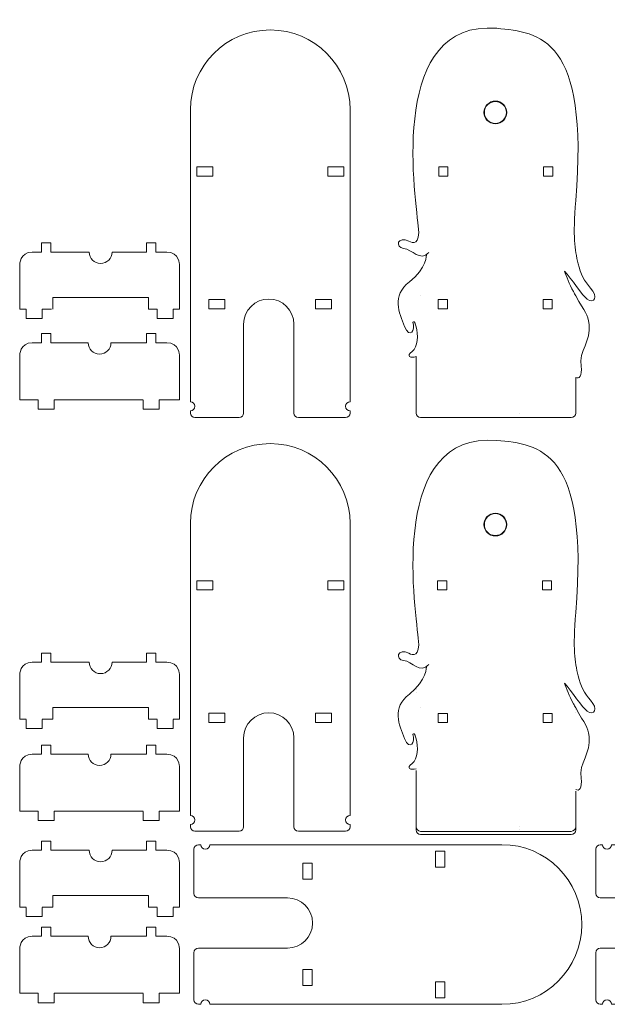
# Model space of a CAD drawing. Header units: inches. Extents: x 23 to 522, y -365 to 67.
# Tile 1 of 2: x 23 to 280, y -365 to 67. Entities that reach past the tile are written whole.
import ezdxf

# ---------------------------------------------------------------- set-up
doc = ezdxf.new("R2010")
doc.units = ezdxf.units.IN
doc.header["$MEASUREMENT"] = 0
doc.layers.add('Ebene 1', color=7, linetype='Continuous')

# ---------------------------------------------------------------- blocks, each defined once
blk = doc.blocks.new('block 3')
at = {"layer": 'Ebene 1', "color": 179, "lineweight": 18, "true_color": 0x1c1c1b}
blk.add_lwpolyline([(241.7, -105.23), (241.7, -105.23)], dxfattribs=at)
blk = doc.blocks.new('block 2')
at = {"layer": 'Ebene 1', "color": 179, "lineweight": 18, "true_color": 0x1c1c1b}
for points in [[(196.35, 27.78), (196.35, 27.78)], [(266.35, 27.78), (266.35, 27.78)], [(196.35, -45.14), (196.35, -45.14)], [(266.35, -53.8), (266.35, -53.8)], [(196.35, -80.47), (196.35, -80.47)], [(196.35, -104.26), (196.35, -80.47)], [(266.35, -89.58), (266.35, -104.26)], [(196.35, -105.23), (196.35, -104.26)], [(196.35, -105.23), (196.35, -105.23)], [(217.7, -107.23), (198.35, -107.23)], [(264.35, -107.23), (217.7, -107.23)], [(266.35, -104.26), (266.35, -105.23)]]:
    blk.add_lwpolyline(points, dxfattribs=at)
for points in [[(198.35, -107.23), (197.24, -107.23), (196.35, -106.33), (196.35, -105.22)], [(266.35, -105.22), (266.35, -106.33), (265.45, -107.23), (264.35, -107.23)]]:
    blk.add_open_spline(points, degree=3, dxfattribs=at)
at = {"layer": 'Ebene 1'}
blk.add_blockref('block 3', (0, 0), dxfattribs=at)
blk = doc.blocks.new('block 5')
at = {"layer": 'Ebene 1', "color": 179, "lineweight": 18, "true_color": 0x1c1c1b}
blk.add_lwpolyline([(241.7, -286.67), (241.7, -286.67)], dxfattribs=at)
blk = doc.blocks.new('block 4')
at = {"layer": 'Ebene 1', "color": 179, "lineweight": 18, "true_color": 0x1c1c1b}
for points in [[(196.35, -153.67), (196.35, -153.67)], [(266.35, -153.67), (266.35, -153.67)], [(196.35, -226.58), (196.35, -226.58)], [(266.35, -235.24), (266.35, -235.24)], [(196.35, -261.92), (196.35, -261.92)], [(196.35, -285.71), (196.35, -261.92)], [(266.35, -271.02), (266.35, -285.71)], [(196.35, -286.67), (196.35, -285.71)], [(196.35, -286.67), (196.35, -286.67)], [(217.7, -288.67), (198.35, -288.67)], [(264.35, -288.67), (217.7, -288.67)], [(266.35, -285.71), (266.35, -286.67)]]:
    blk.add_lwpolyline(points, dxfattribs=at)
for points in [[(198.35, -288.67), (197.24, -288.67), (196.35, -287.77), (196.35, -286.67)], [(266.35, -286.67), (266.35, -287.77), (265.45, -288.67), (264.35, -288.67)]]:
    blk.add_open_spline(points, degree=3, dxfattribs=at)
at = {"layer": 'Ebene 1'}
blk.add_blockref('block 5', (0, 0), dxfattribs=at)
blk = doc.blocks.new('block 8')
at = {"layer": 'Ebene 1', "color": 179, "lineweight": 18, "true_color": 0x1c1c1b}
for points in [[(25.5, -239.49), (25.5, -239.49)], [(25.5, -239.58), (25.5, -243.58), (32.5, -243.58), (32.5, -239.58)], [(32.5, -239.49), (32.5, -239.49)], [(32.5, -239.49), (32.5, -239.49)], [(82.86, -239.49), (82.86, -239.49)], [(82.86, -239.49), (82.86, -239.49)], [(82.86, -239.58), (82.86, -243.58), (89.86, -243.58), (89.86, -239.58)], [(89.86, -239.49), (89.86, -239.49)]]:
    blk.add_lwpolyline(points, dxfattribs=at)
blk = doc.blocks.new('block 9')
at = {"layer": 'Ebene 1', "color": 179, "lineweight": 18, "true_color": 0x1c1c1b}
for points in [[(25.5, -321.99), (25.5, -321.99)], [(25.5, -322.08), (25.5, -326.08), (32.5, -326.08), (32.5, -322.08)], [(32.5, -321.99), (32.5, -321.99)], [(32.5, -321.99), (32.5, -321.99)], [(82.86, -321.99), (82.86, -321.99)], [(82.86, -321.99), (82.86, -321.99)], [(82.86, -322.08), (82.86, -326.08), (89.86, -326.08), (89.86, -322.08)], [(89.86, -321.99), (89.86, -321.99)]]:
    blk.add_lwpolyline(points, dxfattribs=at)
blk = doc.blocks.new('block 13')
at = {"layer": 'Ebene 1', "color": 27, "lineweight": 18, "true_color": 0x7d4e24}
for points in [[(231.13, 21.59), (228.37, 21.59), (226.13, 23.83), (226.13, 26.59), (226.13, 29.35), (228.37, 31.59), (231.13, 31.59), (233.88, 31.59), (236.13, 29.35), (236.13, 26.59), (236.13, 23.83), (233.88, 21.59), (231.13, 21.59)], [(236.04, 26.59), (236.04, 23.88), (233.84, 21.68), (231.13, 21.68), (228.41, 21.68), (226.21, 23.88), (226.21, 26.59), (226.21, 29.3), (228.41, 31.5), (231.13, 31.5), (233.84, 31.5), (236.04, 29.3), (236.04, 26.59)], [(231.13, 31.42), (228.46, 31.42), (226.3, 29.25), (226.3, 26.59), (226.3, 23.93), (228.46, 21.76), (231.13, 21.76), (233.79, 21.76), (235.95, 23.93), (235.95, 26.59), (235.95, 29.25), (233.79, 31.42), (231.13, 31.42)]]:
    blk.add_open_spline(points, degree=3, knots=[0, 0, 0, 0, 1, 1, 1, 2, 2, 2, 3, 3, 3, 4, 4, 4, 4], dxfattribs=at)
blk = doc.blocks.new('block 19')
at = {"layer": 'Ebene 1', "color": 179, "lineweight": 18, "true_color": 0x1c1c1b}
blk.add_lwpolyline([(241.7, -288.06), (241.7, -288.06)], dxfattribs=at)
blk = doc.blocks.new('block 18')
at = {"layer": 'Ebene 1', "color": 179, "lineweight": 18, "true_color": 0x1c1c1b}
for points in [[(196.35, -155.06), (196.35, -155.06)], [(266.35, -155.06), (266.35, -155.06)], [(196.35, -227.97), (196.35, -227.97)], [(266.35, -236.63), (266.35, -236.63)], [(196.35, -263.31), (196.35, -263.31)], [(196.35, -287.1), (196.35, -263.31)], [(266.35, -272.41), (266.35, -287.09)], [(196.35, -288.06), (196.35, -287.1)], [(196.35, -288.06), (196.35, -288.06)], [(266.35, -287.09), (266.35, -288.06)], [(217.7, -290.06), (198.35, -290.06)], [(264.35, -290.06), (217.7, -290.06)]]:
    blk.add_lwpolyline(points, dxfattribs=at)
for points in [[(198.35, -290.06), (197.24, -290.06), (196.35, -289.16), (196.35, -288.06)], [(266.35, -288.06), (266.35, -289.16), (265.45, -290.06), (264.35, -290.06)]]:
    blk.add_open_spline(points, degree=3, dxfattribs=at)
at = {"layer": 'Ebene 1'}
blk.add_blockref('block 19', (0, 0), dxfattribs=at)
blk = doc.blocks.new('block 22')
at = {"layer": 'Ebene 1', "color": 27, "lineweight": 18, "true_color": 0x7d4e24}
for points in [[(231.13, -159.13), (228.37, -159.13), (226.13, -156.88), (226.13, -154.13), (226.13, -151.37), (228.37, -149.13), (231.13, -149.13), (233.88, -149.13), (236.13, -151.37), (236.13, -154.13), (236.13, -156.88), (233.88, -159.13), (231.13, -159.13)], [(236.04, -154.13), (236.04, -156.84), (233.84, -159.04), (231.13, -159.04), (228.41, -159.04), (226.21, -156.84), (226.21, -154.13), (226.21, -151.41), (228.41, -149.21), (231.13, -149.21), (233.84, -149.21), (236.04, -151.41), (236.04, -154.13)], [(231.13, -149.3), (228.46, -149.3), (226.3, -151.46), (226.3, -154.13), (226.3, -156.79), (228.46, -158.95), (231.13, -158.95), (233.79, -158.95), (235.95, -156.79), (235.95, -154.13), (235.95, -151.46), (233.79, -149.3), (231.13, -149.3)]]:
    blk.add_open_spline(points, degree=3, knots=[0, 0, 0, 0, 1, 1, 1, 2, 2, 2, 3, 3, 3, 4, 4, 4, 4], dxfattribs=at)

msp = doc.modelspace()

# ---------------------------------------------------------------- linework, layer by layer
at = {"layer": 'Ebene 1', "color": 179, "lineweight": 18, "true_color": 0x1c1c1b}
for points in [[(107.29, -1.31), (100.29, -1.31), (100.29, 2.69), (107.29, 2.69), (107.29, -1.31)], [(164.65, -1.31), (157.65, -1.31), (157.65, 2.69), (164.65, 2.69), (164.65, -1.31)], [(210.33, -1.31), (206.33, -1.31), (206.33, 2.69), (210.33, 2.69), (210.33, -1.31)], [(256.26, -1.31), (252.26, -1.31), (252.26, 2.69), (256.26, 2.69), (256.26, -1.31)], [(37.13, -59.64), (37.13, -54.52), (79.13, -54.52), (79.13, -59.64)], [(112.59, -59.47), (105.59, -59.47), (105.59, -55.47), (112.59, -55.47), (112.59, -59.47)], [(159.27, -59.47), (152.26, -59.47), (152.26, -55.47), (159.27, -55.47), (159.27, -59.47)], [(210.12, -59.47), (206.12, -59.47), (206.12, -55.47), (210.12, -55.47), (210.12, -59.47)], [(256.06, -59.47), (252.06, -59.47), (252.06, -55.47), (256.06, -55.47), (256.06, -59.47)], [(25.5, -59.64), (25.5, -59.64)], [(37.13, -59.64), (37.13, -59.64)], [(79.13, -59.64), (79.13, -59.64)], [(83.8, -99.4), (83.8, -99.4)], [(107.29, -182.74), (100.29, -182.74), (100.29, -178.74), (107.29, -178.74), (107.29, -182.74)], [(164.65, -182.74), (157.65, -182.74), (157.65, -178.74), (164.65, -178.74), (164.65, -182.74)], [(209.81, -182.74), (205.81, -182.74), (205.81, -178.74), (209.81, -178.74), (209.81, -182.74)], [(255.74, -182.74), (251.74, -182.74), (251.74, -178.74), (255.74, -178.74), (255.74, -182.74)], [(37.13, -239.49), (37.13, -234.37), (79.13, -234.37), (79.13, -239.49)], [(112.59, -240.9), (105.59, -240.9), (105.59, -236.9), (112.59, -236.9), (112.59, -240.9)], [(159.27, -240.9), (152.26, -240.9), (152.26, -236.9), (159.27, -236.9), (159.27, -240.9)], [(210.12, -240.92), (206.12, -240.92), (206.12, -236.92), (210.12, -236.92), (210.12, -240.92)], [(256.06, -240.92), (252.06, -240.92), (252.06, -236.92), (256.06, -236.92), (256.06, -240.92)], [(32.5, -239.49), (37.13, -239.49)], [(37.13, -239.49), (37.13, -239.49)], [(79.13, -239.49), (82.86, -239.49)], [(79.13, -239.49), (79.13, -239.49)], [(204.93, -304.35), (204.93, -297.35), (208.93, -297.35), (208.93, -304.35), (204.93, -304.35)], [(146.77, -309.64), (146.77, -302.64), (150.77, -302.64), (150.77, -309.64), (146.77, -309.64)], [(37.13, -321.99), (37.13, -316.87), (79.13, -316.87), (79.13, -321.99)], [(32.5, -321.99), (37.13, -321.99)], [(37.13, -321.99), (37.13, -321.99)], [(79.13, -321.99), (82.86, -321.99)], [(79.13, -321.99), (79.13, -321.99)], [(146.77, -356.32), (146.77, -349.32), (150.77, -349.32), (150.77, -356.32), (146.77, -356.32)], [(204.93, -361.7), (204.93, -354.7), (208.93, -354.7), (208.93, -361.7), (204.93, -361.7)]]:
    msp.add_lwpolyline(points, dxfattribs=at)
at = {"layer": 'Ebene 1', "color": 27, "lineweight": 140, "true_color": 0x7d4e24}
for points in [[(198.35, -53.5), (198.35, -53.5)], [(198.35, -53.5), (198.35, -53.5)], [(198.35, -53.5), (198.35, -53.5)], [(198.35, -234.21), (198.35, -234.21)], [(198.35, -234.21), (198.35, -234.21)]]:
    msp.add_lwpolyline(points, dxfattribs=at)
at = {"layer": 'Ebene 1', "color": 27, "lineweight": 18, "true_color": 0x7d4e24}
for points, knots in [([(261.39, -42.93), (264.45, -46.19), (269.23, -53.82), (271.34, -55.22), (274.39, -57.62), (276.34, -54.21), (272.82, -50.45), (270.14, -47.59), (268.4, -44), (267.41, -39.75), (265.91, -33.31), (264.98, -28.39), (266.35, -11.99), (272.29, 59.29), (250.56, 61.83), (231.7, 63.5), (184.86, 67.28), (195.46, -6.9), (197.35, -23.3), (198.35, -31.97), (194.87, -30.74), (193.2, -29.87), (188.27, -27.28), (186.97, -32.67), (190.91, -33.04), (194.62, -33.4), (198.14, -39.04), (201.91, -34.81)], [0, 0, 0, 0, 1, 1, 1, 2, 2, 2, 3, 3, 3, 4, 4, 4, 5, 5, 5, 6, 6, 6, 7, 7, 7, 8, 8, 8, 9, 9, 9, 9]), ([(200.89, -35.72), (200.89, -35.72), (201.32, -41.63), (193.44, -47.74), (185.56, -53.86), (188.91, -61.23), (191.27, -67.2), (193.56, -73.02), (196.35, -68.79), (194.91, -65.44)], [0, 0, 0, 0, 1, 1, 1, 2, 2, 2, 3, 3, 3, 3]), ([(261.39, -42.93), (262.23, -45.43), (263.49, -48.52), (265.35, -51.98), (265.7, -52.63), (266.03, -53.23), (266.34, -53.8)], [0, 0, 0, 0, 1, 1, 1, 2, 2, 2, 2]), ([(266.34, -53.8), (270.46, -61.22), (271.55, -61.85), (272.16, -66.32), (273.17, -73.61), (267.68, -78.02), (268.65, -84.67), (269.28, -89.03), (267.8, -90.53), (266.35, -89.58)], [0, 0, 0, 0, 1, 1, 1, 2, 2, 2, 3, 3, 3, 3]), ([(195.91, -65.74), (196.04, -66.26), (196.18, -66.8), (196.35, -67.36), (197.35, -70.78), (197.22, -76.35), (194.69, -78.17), (191.76, -80.29), (194.06, -81.26), (196.35, -80.47)], [0, 0, 0, 0, 1, 1, 1, 2, 2, 2, 3, 3, 3, 3]), ([(261.39, -223.64), (264.45, -226.9), (269.23, -234.54), (271.34, -235.94), (274.39, -238.34), (276.34, -234.93), (272.82, -231.16), (270.14, -228.31), (268.4, -224.71), (267.41, -220.46), (265.91, -214.02), (264.98, -209.1), (266.35, -192.71), (272.29, -121.43), (250.56, -118.88), (231.7, -117.22), (184.86, -113.43), (195.46, -187.61), (197.35, -204.02), (198.35, -212.69), (194.87, -211.46), (193.2, -210.58), (188.27, -208), (186.97, -213.38), (190.91, -213.76), (194.62, -214.11), (198.14, -219.76), (201.91, -215.52)], [0, 0, 0, 0, 1, 1, 1, 2, 2, 2, 3, 3, 3, 4, 4, 4, 5, 5, 5, 6, 6, 6, 7, 7, 7, 8, 8, 8, 9, 9, 9, 9]), ([(200.89, -216.44), (200.89, -216.44), (201.32, -222.34), (193.44, -228.46), (185.56, -234.57), (188.91, -241.94), (191.27, -247.92), (193.56, -253.74), (196.35, -249.51), (194.91, -246.16)], [0, 0, 0, 0, 1, 1, 1, 2, 2, 2, 3, 3, 3, 3]), ([(261.39, -223.64), (262.23, -226.15), (263.49, -229.23), (265.35, -232.69), (265.7, -233.34), (266.03, -233.95), (266.34, -234.52)], [0, 0, 0, 0, 1, 1, 1, 2, 2, 2, 2]), ([(266.34, -234.52), (270.46, -241.94), (271.55, -242.56), (272.16, -247.04), (273.17, -254.33), (267.68, -258.74), (268.65, -265.38), (269.28, -269.75), (267.8, -271.24), (266.35, -270.3)], [0, 0, 0, 0, 1, 1, 1, 2, 2, 2, 3, 3, 3, 3]), ([(195.91, -246.45), (196.04, -246.97), (196.18, -247.51), (196.35, -248.08), (197.35, -251.5), (197.22, -257.06), (194.69, -258.89), (191.76, -261.01), (194.06, -261.97), (196.35, -261.19)], [0, 0, 0, 0, 1, 1, 1, 2, 2, 2, 3, 3, 3, 3])]:
    msp.add_open_spline(points, degree=3, knots=knots, dxfattribs=at)
at = {"layer": 'Ebene 1', "color": 179, "lineweight": 18, "true_color": 0x1c1c1b}
for points, knots in [([(97.47, -100.26), (98.57, -100.26), (99.47, -101.16), (99.47, -102.26), (99.47, -103.37), (98.57, -104.26), (97.47, -104.26), (97.47, -104.26), (97.47, -105.23), (97.47, -105.22), (97.47, -106.33), (98.36, -107.23), (99.47, -107.23), (99.47, -107.23), (118.82, -107.23), (118.82, -107.23), (118.82, -107.23), (118.82, -107.22), (118.82, -107.22), (119.93, -107.22), (120.82, -106.33), (120.82, -105.22), (120.82, -105.22), (120.82, -66.22), (120.82, -66.22), (120.82, -60.15), (125.75, -55.22), (131.82, -55.22), (137.9, -55.22), (142.82, -60.15), (142.82, -66.22), (142.82, -66.22), (142.82, -105.23), (142.82, -105.23), (142.82, -106.33), (143.72, -107.22), (144.82, -107.22), (144.82, -107.22), (144.82, -107.23), (144.82, -107.23), (144.82, -107.23), (165.47, -107.23), (165.47, -107.23), (166.57, -107.23), (167.47, -106.33), (167.47, -105.23), (167.47, -105.23), (167.47, -104.26), (167.47, -104.26), (166.36, -104.26), (165.47, -103.37), (165.47, -102.26), (165.47, -101.16), (166.36, -100.26), (167.47, -100.26), (167.47, -100.26), (167.47, 27.78), (167.47, 27.77), (167.47, 47.1), (151.8, 62.77), (132.47, 62.77), (113.14, 62.77), (97.47, 47.1), (97.47, 27.77), (97.47, 27.77), (97.47, 27.78), (97.47, 27.78), (97.47, 27.78), (97.47, -100.26), (97.47, -100.26)], [0, 0, 0, 0, 1, 1, 1, 2, 2, 2, 3, 3, 3, 4, 4, 4, 5, 5, 5, 6, 6, 6, 7, 7, 7, 8, 8, 8, 9, 9, 9, 10, 10, 10, 11, 11, 11, 12, 12, 12, 13, 13, 13, 14, 14, 14, 15, 15, 15, 16, 16, 16, 17, 17, 17, 18, 18, 18, 19, 19, 19, 20, 20, 20, 21, 21, 21, 22, 22, 22, 23, 23, 23, 23]), ([(36.57, -59.64), (36.57, -59.64), (32.5, -59.64), (32.5, -59.64), (32.5, -59.64), (32.5, -59.64), (32.5, -59.64), (32.5, -59.64), (32.5, -63.73), (32.5, -63.73), (32.5, -63.73), (25.5, -63.73), (25.5, -63.73), (25.5, -63.73), (25.5, -59.64), (25.5, -59.64), (25.5, -59.64), (25.5, -59.64), (25.5, -59.64), (25.5, -59.64), (22.68, -59.64), (22.68, -59.64), (22.68, -59.64), (22.68, -40.17), (22.68, -40.17), (22.68, -40.17), (22.68, -34.64), (28.21, -34.64), (28.21, -34.64), (32.3, -34.64), (32.3, -34.64), (32.3, -34.64), (32.3, -30.64), (32.3, -30.64), (32.3, -30.64), (36.3, -30.64), (36.3, -30.64), (36.3, -30.64), (36.3, -34.64), (36.3, -34.64), (36.3, -34.64), (53.13, -34.64), (53.13, -34.64), (53.13, -37.4), (55.37, -39.64), (58.13, -39.64), (60.89, -39.64), (63.13, -37.4), (63.13, -34.64), (63.13, -34.64), (78.3, -34.64), (78.3, -34.64), (78.3, -34.64), (78.3, -30.64), (78.3, -30.64), (78.3, -30.64), (82.3, -30.64), (82.3, -30.64), (82.3, -30.64), (82.3, -34.64), (82.3, -34.64), (82.3, -34.64), (87.15, -34.64), (87.15, -34.64), (92.68, -34.64), (92.68, -40.17), (92.68, -40.17), (92.68, -40.17), (92.68, -59.64), (92.68, -59.64), (92.68, -59.64), (89.86, -59.64), (89.86, -59.64), (89.86, -59.64), (89.86, -59.73), (89.86, -59.73), (89.86, -59.73), (89.86, -63.73), (89.86, -63.73), (89.86, -63.73), (82.86, -63.73), (82.86, -63.73), (82.86, -63.73), (82.86, -59.73), (82.86, -59.73), (82.86, -59.73), (82.86, -59.64), (82.86, -59.64), (82.86, -59.64), (79.13, -59.64), (79.13, -59.64)], [0, 0, 0, 0, 1, 1, 1, 2, 2, 2, 3, 3, 3, 4, 4, 4, 5, 5, 5, 6, 6, 6, 7, 7, 7, 8, 8, 8, 9, 9, 9, 10, 10, 10, 11, 11, 11, 12, 12, 12, 13, 13, 13, 14, 14, 14, 15, 15, 15, 16, 16, 16, 17, 17, 17, 18, 18, 18, 19, 19, 19, 20, 20, 20, 21, 21, 21, 22, 22, 22, 23, 23, 23, 24, 24, 24, 25, 25, 25, 26, 26, 26, 27, 27, 27, 28, 28, 28, 29, 29, 29, 30, 30, 30, 30]), ([(76.8, -99.52), (76.8, -99.52), (76.8, -103.52), (76.8, -103.52), (76.8, -103.52), (83.8, -103.52), (83.8, -103.52), (83.8, -103.52), (83.8, -99.52), (83.8, -99.52), (83.8, -99.52), (83.8, -99.4), (83.8, -99.4), (83.8, -99.4), (92.68, -99.4), (92.68, -99.4), (92.68, -99.4), (92.68, -79.93), (92.68, -79.93), (92.68, -79.93), (92.68, -74.4), (87.15, -74.4), (87.15, -74.4), (82.3, -74.4), (82.3, -74.4), (82.3, -74.4), (82.3, -70.4), (82.3, -70.4), (82.3, -70.4), (78.3, -70.4), (78.3, -70.4), (78.3, -70.4), (78.3, -74.4), (78.3, -74.4), (78.3, -74.4), (62.68, -74.4), (62.68, -74.4), (62.68, -77.16), (60.44, -79.4), (57.68, -79.4), (54.92, -79.4), (52.68, -77.16), (52.68, -74.4), (52.68, -74.4), (36.3, -74.4), (36.3, -74.4), (36.3, -74.4), (36.3, -70.4), (36.3, -70.4), (36.3, -70.4), (32.3, -70.4), (32.3, -70.4), (32.3, -70.4), (32.3, -74.4), (32.3, -74.4), (32.3, -74.4), (28.21, -74.4), (28.21, -74.4), (22.68, -74.4), (22.68, -79.93), (22.68, -79.93), (22.68, -79.93), (22.68, -99.4), (22.68, -99.4), (22.68, -99.4), (30.8, -99.4), (30.8, -99.4), (30.8, -99.4), (30.8, -99.52), (30.8, -99.52), (30.8, -99.52), (30.8, -103.52), (30.8, -103.52), (30.8, -103.52), (37.8, -103.52), (37.8, -103.52), (37.8, -103.52), (37.8, -99.52), (37.8, -99.52), (37.8, -99.52), (37.8, -99.4), (37.8, -99.4), (37.8, -99.4), (76.8, -99.4), (76.8, -99.4)], [0, 0, 0, 0, 1, 1, 1, 2, 2, 2, 3, 3, 3, 4, 4, 4, 5, 5, 5, 6, 6, 6, 7, 7, 7, 8, 8, 8, 9, 9, 9, 10, 10, 10, 11, 11, 11, 12, 12, 12, 13, 13, 13, 14, 14, 14, 15, 15, 15, 16, 16, 16, 17, 17, 17, 18, 18, 18, 19, 19, 19, 20, 20, 20, 21, 21, 21, 22, 22, 22, 23, 23, 23, 24, 24, 24, 25, 25, 25, 26, 26, 26, 27, 27, 27, 28, 28, 28, 28]), ([(97.47, -281.69), (98.57, -281.69), (99.47, -282.59), (99.47, -283.69), (99.47, -284.8), (98.57, -285.69), (97.47, -285.69), (97.47, -285.69), (97.47, -286.65), (97.47, -286.65), (97.47, -287.76), (98.36, -288.65), (99.47, -288.65), (99.47, -288.65), (118.82, -288.65), (118.82, -288.65), (118.82, -288.65), (118.82, -288.65), (118.82, -288.65), (119.93, -288.65), (120.82, -287.76), (120.82, -286.65), (120.82, -286.65), (120.82, -247.65), (120.82, -247.65), (120.82, -241.58), (125.75, -236.65), (131.82, -236.65), (137.9, -236.65), (142.82, -241.58), (142.82, -247.65), (142.82, -247.65), (142.82, -286.65), (142.82, -286.65), (142.82, -287.76), (143.72, -288.65), (144.82, -288.65), (144.82, -288.65), (144.82, -288.65), (144.82, -288.65), (144.82, -288.65), (165.47, -288.65), (165.47, -288.65), (166.57, -288.65), (167.47, -287.76), (167.47, -286.65), (167.47, -286.65), (167.47, -285.69), (167.47, -285.69), (166.36, -285.69), (165.47, -284.8), (165.47, -283.69), (165.47, -282.59), (166.36, -281.69), (167.47, -281.69), (167.47, -281.69), (167.47, -153.65), (167.47, -153.65), (167.47, -134.32), (151.8, -118.65), (132.47, -118.65), (113.14, -118.65), (97.47, -134.32), (97.47, -153.65), (97.47, -153.65), (97.47, -153.65), (97.47, -153.65), (97.47, -153.65), (97.47, -281.69), (97.47, -281.69)], [0, 0, 0, 0, 1, 1, 1, 2, 2, 2, 3, 3, 3, 4, 4, 4, 5, 5, 5, 6, 6, 6, 7, 7, 7, 8, 8, 8, 9, 9, 9, 10, 10, 10, 11, 11, 11, 12, 12, 12, 13, 13, 13, 14, 14, 14, 15, 15, 15, 16, 16, 16, 17, 17, 17, 18, 18, 18, 19, 19, 19, 20, 20, 20, 21, 21, 21, 22, 22, 22, 23, 23, 23, 23]), ([(89.86, -239.49), (89.86, -239.49), (92.68, -239.49), (92.68, -239.49), (92.68, -239.49), (92.68, -220.02), (92.68, -220.02), (92.68, -220.02), (92.68, -214.49), (87.15, -214.49), (87.15, -214.49), (82.3, -214.49), (82.3, -214.49), (82.3, -214.49), (82.3, -210.49), (82.3, -210.49), (82.3, -210.49), (78.3, -210.49), (78.3, -210.49), (78.3, -210.49), (78.3, -214.49), (78.3, -214.49), (78.3, -214.49), (63.13, -214.49), (63.13, -214.49), (63.13, -217.25), (60.89, -219.49), (58.13, -219.49), (55.37, -219.49), (53.13, -217.25), (53.13, -214.49), (53.13, -214.49), (36.3, -214.49), (36.3, -214.49), (36.3, -214.49), (36.3, -210.49), (36.3, -210.49), (36.3, -210.49), (32.3, -210.49), (32.3, -210.49), (32.3, -210.49), (32.3, -214.49), (32.3, -214.49), (32.3, -214.49), (28.21, -214.49), (28.21, -214.49), (22.68, -214.49), (22.68, -220.02), (22.68, -220.02), (22.68, -220.02), (22.68, -239.49), (22.68, -239.49), (22.68, -239.49), (25.5, -239.49), (25.5, -239.49)], [0, 0, 0, 0, 1, 1, 1, 2, 2, 2, 3, 3, 3, 4, 4, 4, 5, 5, 5, 6, 6, 6, 7, 7, 7, 8, 8, 8, 9, 9, 9, 10, 10, 10, 11, 11, 11, 12, 12, 12, 13, 13, 13, 14, 14, 14, 15, 15, 15, 16, 16, 16, 17, 17, 17, 18, 18, 18, 18]), ([(76.8, -279.92), (76.8, -279.92), (76.8, -283.92), (76.8, -283.92), (76.8, -283.92), (83.8, -283.92), (83.8, -283.92), (83.8, -283.92), (83.8, -279.92), (83.8, -279.92), (83.8, -279.92), (83.8, -279.81), (83.8, -279.81), (83.8, -279.81), (92.68, -279.81), (92.68, -279.81), (92.68, -279.81), (92.68, -260.33), (92.68, -260.33), (92.68, -260.33), (92.68, -254.81), (87.15, -254.81), (87.15, -254.81), (82.3, -254.81), (82.3, -254.81), (82.3, -254.81), (82.3, -250.81), (82.3, -250.81), (82.3, -250.81), (78.3, -250.81), (78.3, -250.81), (78.3, -250.81), (78.3, -254.81), (78.3, -254.81), (78.3, -254.81), (62.68, -254.81), (62.68, -254.81), (62.68, -257.57), (60.44, -259.81), (57.68, -259.81), (54.92, -259.81), (52.68, -257.57), (52.68, -254.81), (52.68, -254.81), (36.3, -254.81), (36.3, -254.81), (36.3, -254.81), (36.3, -250.81), (36.3, -250.81), (36.3, -250.81), (32.3, -250.81), (32.3, -250.81), (32.3, -250.81), (32.3, -254.81), (32.3, -254.81), (32.3, -254.81), (28.21, -254.81), (28.21, -254.81), (22.68, -254.81), (22.68, -260.33), (22.68, -260.33), (22.68, -260.33), (22.68, -279.81), (22.68, -279.81), (22.68, -279.81), (30.8, -279.81), (30.8, -279.81), (30.8, -279.81), (30.8, -279.92), (30.8, -279.92), (30.8, -279.92), (30.8, -283.92), (30.8, -283.92), (30.8, -283.92), (37.8, -283.92), (37.8, -283.92), (37.8, -283.92), (37.8, -279.92), (37.8, -279.92), (37.8, -279.92), (37.8, -279.81), (37.8, -279.81), (37.8, -279.81), (76.8, -279.81), (76.8, -279.81)], [0, 0, 0, 0, 1, 1, 1, 2, 2, 2, 3, 3, 3, 4, 4, 4, 5, 5, 5, 6, 6, 6, 7, 7, 7, 8, 8, 8, 9, 9, 9, 10, 10, 10, 11, 11, 11, 12, 12, 12, 13, 13, 13, 14, 14, 14, 15, 15, 15, 16, 16, 16, 17, 17, 17, 18, 18, 18, 19, 19, 19, 20, 20, 20, 21, 21, 21, 22, 22, 22, 23, 23, 23, 24, 24, 24, 25, 25, 25, 26, 26, 26, 27, 27, 27, 28, 28, 28, 28]), ([(89.86, -321.99), (89.86, -321.99), (92.68, -321.99), (92.68, -321.99), (92.68, -321.99), (92.68, -302.52), (92.68, -302.52), (92.68, -302.52), (92.68, -296.99), (87.15, -296.99), (87.15, -296.99), (82.3, -296.99), (82.3, -296.99), (82.3, -296.99), (82.3, -292.99), (82.3, -292.99), (82.3, -292.99), (78.3, -292.99), (78.3, -292.99), (78.3, -292.99), (78.3, -296.99), (78.3, -296.99), (78.3, -296.99), (63.13, -296.99), (63.13, -296.99), (63.13, -299.75), (60.89, -301.99), (58.13, -301.99), (55.37, -301.99), (53.13, -299.75), (53.13, -296.99), (53.13, -296.99), (36.3, -296.99), (36.3, -296.99), (36.3, -296.99), (36.3, -292.99), (36.3, -292.99), (36.3, -292.99), (32.3, -292.99), (32.3, -292.99), (32.3, -292.99), (32.3, -296.99), (32.3, -296.99), (32.3, -296.99), (28.21, -296.99), (28.21, -296.99), (22.68, -296.99), (22.68, -302.52), (22.68, -302.52), (22.68, -302.52), (22.68, -321.99), (22.68, -321.99), (22.68, -321.99), (25.5, -321.99), (25.5, -321.99)], [0, 0, 0, 0, 1, 1, 1, 2, 2, 2, 3, 3, 3, 4, 4, 4, 5, 5, 5, 6, 6, 6, 7, 7, 7, 8, 8, 8, 9, 9, 9, 10, 10, 10, 11, 11, 11, 12, 12, 12, 13, 13, 13, 14, 14, 14, 15, 15, 15, 16, 16, 16, 17, 17, 17, 18, 18, 18, 18]), ([(105.98, -294.53), (105.98, -295.63), (105.09, -296.53), (103.99, -296.53), (102.88, -296.53), (101.99, -295.63), (101.99, -294.53), (101.99, -294.53), (101.02, -294.53), (101.02, -294.53), (99.92, -294.53), (99.02, -295.42), (99.02, -296.53), (99.02, -296.53), (99.02, -315.88), (99.02, -315.88), (99.02, -315.88), (99.02, -315.88), (99.02, -315.88), (99.02, -316.98), (99.92, -317.88), (101.02, -317.88), (101.02, -317.88), (140.02, -317.88), (140.02, -317.88), (146.1, -317.88), (151.02, -322.8), (151.02, -328.88), (151.02, -334.95), (146.1, -339.88), (140.02, -339.88), (140.02, -339.88), (101.02, -339.88), (101.02, -339.88), (99.92, -339.88), (99.02, -340.77), (99.02, -341.88), (99.02, -341.88), (99.02, -341.88), (99.02, -341.88), (99.02, -341.88), (99.02, -362.53), (99.02, -362.53), (99.02, -363.63), (99.92, -364.53), (101.02, -364.53), (101.02, -364.53), (101.99, -364.53), (101.99, -364.53), (101.99, -363.42), (102.88, -362.53), (103.99, -362.53), (105.09, -362.53), (105.98, -363.42), (105.98, -364.53), (105.98, -364.53), (234.02, -364.53), (234.02, -364.53), (253.35, -364.53), (269.02, -348.86), (269.02, -329.53), (269.02, -310.2), (253.35, -294.53), (234.02, -294.53), (234.02, -294.53), (234.02, -294.53), (234.02, -294.53), (234.02, -294.53), (105.98, -294.53), (105.98, -294.53)], [0, 0, 0, 0, 1, 1, 1, 2, 2, 2, 3, 3, 3, 4, 4, 4, 5, 5, 5, 6, 6, 6, 7, 7, 7, 8, 8, 8, 9, 9, 9, 10, 10, 10, 11, 11, 11, 12, 12, 12, 13, 13, 13, 14, 14, 14, 15, 15, 15, 16, 16, 16, 17, 17, 17, 18, 18, 18, 19, 19, 19, 20, 20, 20, 21, 21, 21, 22, 22, 22, 23, 23, 23, 23]), ([(282.06, -294.53), (282.06, -295.63), (281.16, -296.53), (280.06, -296.53), (278.95, -296.53), (278.06, -295.63), (278.06, -294.53), (278.06, -294.53), (277.1, -294.53), (277.1, -294.53), (275.99, -294.53), (275.1, -295.42), (275.1, -296.53), (275.1, -296.53), (275.1, -315.88), (275.1, -315.88), (275.1, -315.88), (275.1, -315.88), (275.1, -315.88), (275.1, -316.98), (275.99, -317.88), (277.1, -317.88), (277.1, -317.88), (316.1, -317.88), (316.1, -317.88), (322.17, -317.88), (327.1, -322.8), (327.1, -328.88), (327.1, -334.95), (322.17, -339.88), (316.1, -339.88), (316.1, -339.88), (277.1, -339.88), (277.1, -339.88), (275.99, -339.88), (275.1, -340.77), (275.1, -341.88), (275.1, -341.88), (275.1, -341.88), (275.1, -341.88), (275.1, -341.88), (275.1, -362.53), (275.1, -362.53), (275.1, -363.63), (275.99, -364.53), (277.1, -364.53), (277.1, -364.53), (278.06, -364.53), (278.06, -364.53), (278.06, -363.42), (278.95, -362.53), (280.06, -362.53), (281.16, -362.53), (282.06, -363.42), (282.06, -364.53), (282.06, -364.53), (410.1, -364.53), (410.1, -364.53), (429.43, -364.53), (445.1, -348.86), (445.1, -329.53), (445.1, -310.2), (429.43, -294.53), (410.1, -294.53), (410.1, -294.53), (410.1, -294.53), (410.1, -294.53), (410.1, -294.53), (282.06, -294.53), (282.06, -294.53)], [0, 0, 0, 0, 1, 1, 1, 2, 2, 2, 3, 3, 3, 4, 4, 4, 5, 5, 5, 6, 6, 6, 7, 7, 7, 8, 8, 8, 9, 9, 9, 10, 10, 10, 11, 11, 11, 12, 12, 12, 13, 13, 13, 14, 14, 14, 15, 15, 15, 16, 16, 16, 17, 17, 17, 18, 18, 18, 19, 19, 19, 20, 20, 20, 21, 21, 21, 22, 22, 22, 23, 23, 23, 23]), ([(76.8, -359.81), (76.8, -359.81), (76.8, -363.81), (76.8, -363.81), (76.8, -363.81), (83.8, -363.81), (83.8, -363.81), (83.8, -363.81), (83.8, -359.81), (83.8, -359.81), (83.8, -359.81), (83.8, -359.69), (83.8, -359.69), (83.8, -359.69), (92.68, -359.69), (92.68, -359.69), (92.68, -359.69), (92.68, -340.22), (92.68, -340.22), (92.68, -340.22), (92.68, -334.69), (87.15, -334.69), (87.15, -334.69), (82.3, -334.69), (82.3, -334.69), (82.3, -334.69), (82.3, -330.69), (82.3, -330.69), (82.3, -330.69), (78.3, -330.69), (78.3, -330.69), (78.3, -330.69), (78.3, -334.69), (78.3, -334.69), (78.3, -334.69), (62.68, -334.69), (62.68, -334.69), (62.68, -337.45), (60.44, -339.69), (57.68, -339.69), (54.92, -339.69), (52.68, -337.45), (52.68, -334.69), (52.68, -334.69), (36.3, -334.69), (36.3, -334.69), (36.3, -334.69), (36.3, -330.69), (36.3, -330.69), (36.3, -330.69), (32.3, -330.69), (32.3, -330.69), (32.3, -330.69), (32.3, -334.69), (32.3, -334.69), (32.3, -334.69), (28.21, -334.69), (28.21, -334.69), (22.68, -334.69), (22.68, -340.22), (22.68, -340.22), (22.68, -340.22), (22.68, -359.69), (22.68, -359.69), (22.68, -359.69), (30.8, -359.69), (30.8, -359.69), (30.8, -359.69), (30.8, -359.81), (30.8, -359.81), (30.8, -359.81), (30.8, -363.81), (30.8, -363.81), (30.8, -363.81), (37.8, -363.81), (37.8, -363.81), (37.8, -363.81), (37.8, -359.81), (37.8, -359.81), (37.8, -359.81), (37.8, -359.69), (37.8, -359.69), (37.8, -359.69), (76.8, -359.69), (76.8, -359.69)], [0, 0, 0, 0, 1, 1, 1, 2, 2, 2, 3, 3, 3, 4, 4, 4, 5, 5, 5, 6, 6, 6, 7, 7, 7, 8, 8, 8, 9, 9, 9, 10, 10, 10, 11, 11, 11, 12, 12, 12, 13, 13, 13, 14, 14, 14, 15, 15, 15, 16, 16, 16, 17, 17, 17, 18, 18, 18, 19, 19, 19, 20, 20, 20, 21, 21, 21, 22, 22, 22, 23, 23, 23, 24, 24, 24, 25, 25, 25, 26, 26, 26, 27, 27, 27, 28, 28, 28, 28])]:
    msp.add_open_spline(points, degree=3, knots=knots, dxfattribs=at)
at = {"layer": 'Ebene 1', "color": 27, "lineweight": 18, "true_color": 0x7d4e24}
for points in [[(194.91, -65.44), (194.91, -65.44), (195.51, -64.63), (195.91, -65.74)], [(194.91, -246.16), (194.91, -246.16), (195.51, -245.34), (195.91, -246.45)]]:
    msp.add_open_spline(points, degree=3, dxfattribs=at)

# ---------------------------------------------------------------- block references
at = {"layer": 'Ebene 1'}
for name in ['block 13', 'block 2', 'block 22', 'block 4', 'block 18', 'block 8', 'block 9']:
    msp.add_blockref(name, (0, 0), dxfattribs=at)

doc.saveas('drawing.dxf')
